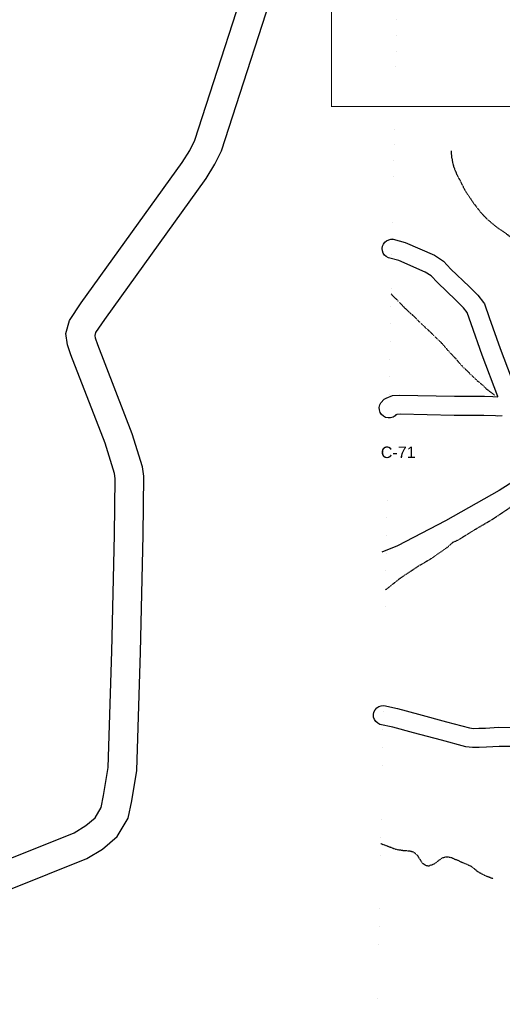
# Model space of a CAD drawing. Header units: feet. Extents: x -1605449 to -1594075, y -1717250 to -1708479.
# Tile 3 of 97: x -1603948 to -1603528, y -1714718 to -1713862. Entities that reach past the tile are written whole.
import ezdxf
from ezdxf.enums import TextEntityAlignment as Align

# ---------------------------------------------------------------- set-up
doc = ezdxf.new("R2010")
doc.units = ezdxf.units.FT
doc.header["$MEASUREMENT"] = 0
doc.linetypes.add('rr2', pattern=[0])
doc.linetypes.add('stream', pattern=[1.4, 0.7, -0.1, 0.1, -0.1, 0.1, -0.1, 0.1, -0.1])
for name, color, linetype in [('COUNTY-LINE', 5, 'Continuous'), ('COUNTY-RD', 7, 'Continuous'), ('CR-TEXT', 7, 'Continuous'), ('RAILROAD', 1, 'rr2'), ('STATE_FEDERAL-RT', 2, 'Continuous'), ('TWP-RD', 6, 'Continuous'), ('WATERWAY', 14, 'stream')]:
    doc.layers.add(name, color=color, linetype=linetype)
doc.layers.add('SH_VPort', color=5, linetype='Continuous', plot=False)
doc.styles.add('ARIAL', font='arial.ttf')

msp = doc.modelspace()

# ---------------------------------------------------------------- linework, layer by layer
at = {"layer": 'COUNTY-LINE', "const_width": 0.00333, "flags": 128}
msp.add_lwpolyline([(-1604157.91, -1715289.66), (-1603827.81, -1715296.33), (-1603666.48, -1715301.11), (-1603647.67, -1715301.67), (-1603632.33, -1714476.83), (-1603624.66, -1714071.16), (-1603622.62, -1713975.68), (-1603622.62, -1713975.68), (-1603616.65, -1713696.02), (-1603614.65, -1713596.75), (-1603606.41, -1713300.79), (-1603606.41, -1713300.79), (-1603600.43, -1713069.97), (-1603588.26, -1712629.7), (-1603581.26, -1712331.68), (-1603573.32, -1711971.7), (-1603573.32, -1711971.7), (-1603568.92, -1711747.98), (-1603585.92, -1711747.32), (-1603576.26, -1711399.77)], dxfattribs=at)
at = {"layer": 'COUNTY-RD'}
for points in [[(-1603534.27, -1714206.34), (-1603544.41, -1714205.84), (-1603570.21, -1714205.84), (-1603617.35, -1714204.83), (-1603620.29, -1714205.07), (-1603620.99, -1714205.33), (-1603621.67, -1714206.08), (-1603623.52, -1714207.26), (-1603625.61, -1714207.93), (-1603627.8, -1714208.03), (-1603629.95, -1714207.56), (-1603631.9, -1714206.55), (-1603633.51, -1714205.07), (-1603634.7, -1714203.22), (-1603635.36, -1714201.13), (-1603635.46, -1714198.94), (-1603634.99, -1714196.79), (-1603633.98, -1714194.84), (-1603631.26, -1714191.87), (-1603629.61, -1714190.75), (-1603623.93, -1714188.65), (-1603617.85, -1714188.15), (-1603570.03, -1714189.18), (-1603544, -1714189.17), (-1603536.72, -1714189.53)], [(-1603536.72, -1714189.53), (-1603532.41, -1714189.74), (-1603532.27, -1714189.74)], [(-1603528.46, -1714206.18), (-1603532.26, -1714206.44), (-1603534.27, -1714206.34)]]:
    msp.add_lwpolyline(points, dxfattribs=at)
at = {"layer": 'RAILROAD', "ltscale": 0.333, "flags": 128}
msp.add_lwpolyline([(-1602628.27, -1713125.34), (-1602638.76, -1713134.84), (-1602674.96, -1713177.2), (-1602703.63, -1713219.9), (-1602738.47, -1713265.26), (-1602766.14, -1713307.28), (-1602795.48, -1713351.64), (-1602827.98, -1713396), (-1602866.99, -1713438.53), (-1602910.82, -1713464.05), (-1602953.83, -1713504.07), (-1602980.17, -1713547.1), (-1602998.17, -1713590.25), (-1603012.55, -1713632.65), (-1603032.88, -1713675.88), (-1603046.39, -1713720.95), (-1603064.05, -1713765.68), (-1603079.89, -1713811.41), (-1603098.39, -1713853.97), (-1603119.55, -1713899.2), (-1603138.39, -1713943.93), (-1603161.72, -1713991.33), (-1603188.72, -1714033.56), (-1603230.22, -1714076.96), (-1603273.23, -1714110.34), (-1603315.39, -1714133.2), (-1603360.56, -1714157.74), (-1603402.9, -1714180.61), (-1603445.56, -1714212.99), (-1603488.4, -1714244.2), (-1603531.07, -1714271.07), (-1603577.9, -1714297.44), (-1603619.57, -1714319.3), (-1603633.24, -1714324.81)], dxfattribs=at)
at = {"layer": 'SH_VPort', "color": 30, "const_width": 1}
msp.add_lwpolyline([(-1603677.08, -1712917.16), (-1602657.08, -1712917.16), (-1602657.08, -1713937.16), (-1603677.08, -1713937.16)], close=True, dxfattribs=at)
at = {"layer": 'STATE_FEDERAL-RT', "flags": 128}
for points in [[(-1603868.12, -1714411.06), (-1603865.85, -1714309.62), (-1603865.24, -1714260.59), (-1603865.92, -1714256.31), (-1603873.98, -1714229.96), (-1603903.79, -1714153.14), (-1603906.76, -1714144.53), (-1603908.08, -1714134.6), (-1603905.02, -1714123.31), (-1603894.69, -1714108.09), (-1603806.94, -1713985.99), (-1603800.29, -1713975.38), (-1603795.92, -1713966.42), (-1603740.08, -1713793.6), (-1603736.6, -1713787.18), (-1603725.88, -1713781.3), (-1603677.67, -1713779.9), (-1603673.59, -1713779.05), (-1603668.22, -1713776.78), (-1603660.26, -1713770.92), (-1603648.82, -1713762.87), (-1603624.27, -1713748.64)], [(-1603868.12, -1714411.06), (-1603865.85, -1714309.62), (-1603865.24, -1714260.59), (-1603865.92, -1714256.31), (-1603873.98, -1714229.96), (-1603903.79, -1714153.14), (-1603906.76, -1714144.53), (-1603908.08, -1714134.6), (-1603905.02, -1714123.31), (-1603894.69, -1714108.09), (-1603806.94, -1713985.99), (-1603800.29, -1713975.38), (-1603795.92, -1713966.42), (-1603740.08, -1713793.6), (-1603736.6, -1713787.18), (-1603725.88, -1713781.3), (-1603677.67, -1713779.9), (-1603673.59, -1713779.05), (-1603668.22, -1713776.78), (-1603660.26, -1713770.92), (-1603648.82, -1713762.87), (-1603624.27, -1713748.64)], [(-1603843.13, -1714411.62), (-1603840.86, -1714310.06), (-1603840.21, -1714258.76), (-1603841.51, -1714250.66), (-1603850.35, -1714221.77), (-1603880.31, -1714144.53), (-1603882.31, -1714138.75), (-1603882.63, -1714136.29), (-1603881.98, -1714133.88), (-1603874.19, -1714122.41), (-1603786.17, -1713999.94), (-1603778.39, -1713987.52), (-1603772.67, -1713975.78), (-1603717.84, -1713806.08), (-1603674.75, -1713804.82), (-1603666.13, -1713803.03), (-1603655.77, -1713798.67), (-1603645.65, -1713791.21), (-1603635.33, -1713783.95), (-1603611.73, -1713770.27)], [(-1604366.77, -1715286.75), (-1604351.31, -1715236.55), (-1604319.62, -1715140.25), (-1604301.44, -1715083.83), (-1604290.27, -1715049.11), (-1604281.16, -1715023.02), (-1604270.19, -1715002.27), (-1604249.34, -1714966.37), (-1604188.06, -1714866.53), (-1604118.06, -1714748.02), (-1604085.98, -1714696.04), (-1604063, -1714665.39), (-1604045.61, -1714647.74), (-1604025.65, -1714630.65), (-1604004.6, -1714614.82), (-1603968.34, -1714595.78), (-1603901.05, -1714568.71), (-1603890.74, -1714562.58), (-1603882.76, -1714555.8), (-1603877.49, -1714546.87), (-1603875.26, -1714536.3), (-1603871.36, -1714512.14), (-1603868.12, -1714410.94)], [(-1604340.71, -1715287.08), (-1604327.49, -1715244.14), (-1604295.85, -1715148), (-1604277.64, -1715091.49), (-1604266.57, -1715057.06), (-1604258.17, -1715033.04), (-1604248.32, -1715014.39), (-1604227.87, -1714979.19), (-1604166.64, -1714879.43), (-1604096.65, -1714760.95), (-1604065.3, -1714710.13), (-1604044, -1714681.73), (-1604028.55, -1714666.04), (-1604009.99, -1714650.16), (-1603991.19, -1714636.02), (-1603957.83, -1714618.5), (-1603889.94, -1714591.18), (-1603876.16, -1714583), (-1603863.37, -1714572.13), (-1603853.87, -1714556.03), (-1603850.68, -1714540.87), (-1603846.43, -1714514.54), (-1603843.13, -1714411.74)]]:
    msp.add_lwpolyline(points, dxfattribs=at)
at = {"layer": 'TWP-RD'}
for points in [[(-1603532.27, -1714189.74), (-1603532.41, -1714189.32), (-1603545.86, -1714153.38), (-1603555.62, -1714126.28), (-1603559.1, -1714116.23), (-1603562.13, -1714112.42), (-1603568.97, -1714105.68), (-1603584.88, -1714090.33), (-1603590.44, -1714084.55), (-1603595.45, -1714081.17), (-1603618.5, -1714071.19), (-1603627.57, -1714068.76), (-1603629.34, -1714067.78), (-1603630.83, -1714066.41), (-1603631.95, -1714064.72), (-1603632.63, -1714062.82), (-1603632.83, -1714060.8), (-1603632.55, -1714058.8), (-1603631.79, -1714056.92), (-1603630.61, -1714055.28), (-1603629.07, -1714053.97), (-1603627.26, -1714053.06), (-1603625.28, -1714052.62), (-1603623.26, -1714052.66), (-1603613, -1714055.41), (-1603587.41, -1714066.49), (-1603579.65, -1714071.72), (-1603573.08, -1714078.55), (-1603557.34, -1714093.74), (-1603549.7, -1714101.27), (-1603544.73, -1714107.54), (-1603544.05, -1714108.77), (-1603539.91, -1714120.72), (-1603530.22, -1714147.63), (-1603517.63, -1714181.26)], [(-1603514.55, -1714493.88), (-1603531.15, -1714493.67), (-1603542.15, -1714494.4), (-1603548.58, -1714494.62), (-1603554.32, -1714494.66), (-1603560.14, -1714494.08), (-1603581.22, -1714488.36), (-1603605.7, -1714481.83), (-1603623.55, -1714476.84), (-1603634.86, -1714474.55), (-1603636.83, -1714473.58), (-1603638.47, -1714472.13), (-1603639.69, -1714470.3), (-1603640.39, -1714468.22), (-1603640.52, -1714466.03), (-1603640.09, -1714463.88), (-1603639.11, -1714461.91), (-1603637.66, -1714460.27), (-1603635.83, -1714459.05), (-1603633.75, -1714458.35), (-1603631.56, -1714458.22), (-1603619.65, -1714460.62), (-1603601.31, -1714465.75), (-1603576.89, -1714472.26), (-1603557.1, -1714477.63), (-1603553.55, -1714477.99), (-1603548.92, -1714477.96), (-1603542.99, -1714477.75), (-1603531.6, -1714477), (-1603513.43, -1714477.23)]]:
    msp.add_lwpolyline(points, dxfattribs=at)
at = {"layer": 'WATERWAY', "ltscale": 0.5, "flags": 128}
for points in [[(-1603572.22, -1713982.04), (-1603572.78, -1713975.73)], [(-1603572.22, -1713982.04), (-1603571.83, -1713985.56), (-1603570.89, -1713989.21), (-1603569.62, -1713992.52), (-1603568, -1713996.49), (-1603566.58, -1713999.29), (-1603565.18, -1714001.59), (-1603563.93, -1714004.4), (-1603562.51, -1714007.03), (-1603561.1, -1714009.67), (-1603559.51, -1714012.46), (-1603557.78, -1714014.76), (-1603556.21, -1714017.05), (-1603554.63, -1714019.52), (-1603553.06, -1714021.81), (-1603547.33, -1714029.18), (-1603545.26, -1714031.29), (-1603543.19, -1714033.57), (-1603540.96, -1714035.69), (-1603538.73, -1714037.63), (-1603536.67, -1714039.41), (-1603534.62, -1714041.03), (-1603532.56, -1714042.64), (-1603530.52, -1714044.09), (-1603528.65, -1714045.21), (-1603526.25, -1714046.98), (-1603524.21, -1714048.43), (-1603521.99, -1714050.04), (-1603519.6, -1714051.81), (-1603517.04, -1714053.41), (-1603514.83, -1714054.69), (-1603513.29, -1714055.82), (-1603511.92, -1714057.12), (-1603510.38, -1714058.41), (-1603508.83, -1714059.87), (-1603506.94, -1714061.66), (-1603504.86, -1714064.11), (-1603502.14, -1714065.87), (-1603500.25, -1714067.49), (-1603498.19, -1714069.44), (-1603495.45, -1714071.71), (-1603492.55, -1714073.8), (-1603489.65, -1714075.73), (-1603485.05, -1714078.77), (-1603483.17, -1714080.06), (-1603481.3, -1714081.35), (-1603479.77, -1714082.14), (-1603477.73, -1714083.42), (-1603476.19, -1714084.72), (-1603474.15, -1714085.66), (-1603472.28, -1714086.95), (-1603471.85, -1714087.21)], [(-1603625.19, -1714100.25), (-1603612.61, -1714113.03), (-1603610.89, -1714114.66), (-1603609, -1714116.44), (-1603607.12, -1714118.06), (-1603605.06, -1714119.84), (-1603602.82, -1714122.29), (-1603600.07, -1714124.89), (-1603597.32, -1714127.49), (-1603594.4, -1714130.25), (-1603590.79, -1714133.66), (-1603583.74, -1714140.48), (-1603581.67, -1714142.6), (-1603579.77, -1714144.55), (-1603578.21, -1714146.51), (-1603576.66, -1714148.31), (-1603575.1, -1714150.11), (-1603573.72, -1714151.57), (-1603572.34, -1714152.87), (-1603571.14, -1714154.18), (-1603569.76, -1714155.48), (-1603568.38, -1714157.11), (-1603566.64, -1714159.4), (-1603564.4, -1714161.85), (-1603562.15, -1714164.29), (-1603559.92, -1714166.24), (-1603557.86, -1714168.19), (-1603556.31, -1714169.81), (-1603554.59, -1714171.44), (-1603552.87, -1714173.06), (-1603551.32, -1714174.69), (-1603549.26, -1714176.47), (-1603547.89, -1714177.6), (-1603546.87, -1714178.41), (-1603546.01, -1714179.06), (-1603545.15, -1714179.87), (-1603544.12, -1714181.01), (-1603542.74, -1714182.31), (-1603541.03, -1714183.77), (-1603539.49, -1714184.9), (-1603537.95, -1714186.02), (-1603536.42, -1714187.15), (-1603535.17, -1714188.2)], [(-1603629.91, -1714357.5), (-1603619.99, -1714349.56), (-1603618.03, -1714348), (-1603615.57, -1714346.26), (-1603613.12, -1714344.52), (-1603610.16, -1714342.6), (-1603607.21, -1714340.68), (-1603604.42, -1714338.94), (-1603601.96, -1714337.2), (-1603599.33, -1714335.62), (-1603596.21, -1714333.86), (-1603594.4, -1714332.64), (-1603592.59, -1714331.76), (-1603590.95, -1714330.71), (-1603589.14, -1714329.66), (-1603587.18, -1714328.1), (-1603584.72, -1714326.36), (-1603582.1, -1714324.62), (-1603579.47, -1714322.87), (-1603577.02, -1714321.13), (-1603574.57, -1714319.06), (-1603571.31, -1714316.13), (-1603566.52, -1714313.99), (-1603562.91, -1714311.72), (-1603551.91, -1714304.9), (-1603548.29, -1714302.8), (-1603544.84, -1714300.7), (-1603541.72, -1714298.94), (-1603539.09, -1714297.36), (-1603536.62, -1714295.96), (-1603534.32, -1714294.39), (-1603531.7, -1714292.81), (-1603529.73, -1714291.26), (-1603527.76, -1714290.03), (-1603525.96, -1714288.65), (-1603524.16, -1714287.59), (-1603522.52, -1714286.38), (-1603520.72, -1714285.16), (-1603518.75, -1714283.94), (-1603516.78, -1714282.54), (-1603514.98, -1714281.16), (-1603512.69, -1714279.59), (-1603510.4, -1714277.86), (-1603507.43, -1714276.27), (-1603505.29, -1714275.04), (-1603503.16, -1714273.81), (-1603501.03, -1714272.25), (-1603498.41, -1714270.34), (-1603495.78, -1714268.76), (-1603493.89, -1714267.75)], [(-1603634.22, -1714578.12), (-1603621.45, -1714582.91), (-1603619.93, -1714583.21), (-1603618.75, -1714583.67), (-1603617.25, -1714583.63), (-1603615.06, -1714584.07), (-1603613.72, -1714584.2), (-1603612.72, -1714584.18), (-1603611.88, -1714584.32), (-1603610.7, -1714584.46), (-1603608.86, -1714584.57), (-1603607.85, -1714584.88), (-1603606.84, -1714585.02), (-1603606, -1714585.33), (-1603604.46, -1714586.46), (-1603602.92, -1714587.75), (-1603602.05, -1714588.9), (-1603600.99, -1714590.87), (-1603600.13, -1714591.85), (-1603599.42, -1714593.17), (-1603598.55, -1714594.48), (-1603597.69, -1714595.3), (-1603596.49, -1714596.1), (-1603595.64, -1714596.74), (-1603594.62, -1714597.22), (-1603593.78, -1714597.36), (-1603592.44, -1714597.49), (-1603588.14, -1714596.04), (-1603586.98, -1714595.5), (-1603586, -1714594.64), (-1603584.86, -1714593.77), (-1603584.04, -1714593.08), (-1603583.23, -1714592.39), (-1603582.24, -1714591.86), (-1603581.26, -1714591), (-1603579.78, -1714590.29), (-1603578.95, -1714590.1), (-1603577.95, -1714589.74), (-1603576.45, -1714589.7), (-1603575.28, -1714589.83), (-1603574.1, -1714589.97), (-1603572.42, -1714590.42), (-1603570.72, -1714591.38), (-1603569.37, -1714591.84), (-1603567.85, -1714592.3), (-1603566.49, -1714592.94), (-1603565.48, -1714593.41), (-1603563.95, -1714594.2), (-1603562.43, -1714594.83), (-1603560.91, -1714595.46), (-1603559.22, -1714596.08), (-1603557.52, -1714597.03), (-1603555.65, -1714597.82), (-1603554.28, -1714598.95), (-1603552.4, -1714600.4), (-1603550.86, -1714601.7), (-1603549.15, -1714602.99), (-1603547.29, -1714603.77), (-1603546.1, -1714604.58), (-1603544.23, -1714605.53), (-1603542.54, -1714606.32), (-1603540.68, -1714606.93), (-1603539.5, -1714607.4), (-1603538.31, -1714608.04), (-1603537.47, -1714608.18), (-1603537.13, -1714608.34), (-1603536.97, -1714608.17), (-1603536.46, -1714608.32)]]:
    msp.add_lwpolyline(points, dxfattribs=at)

# ---------------------------------------------------------------- texts
at = {"layer": 'CR-TEXT', "style": 'ARIAL'}
msp.add_text('C-71', height=10, dxfattribs=at).set_placement((-1603634.12, -1714245.94), align=Align.BOTTOM_LEFT)

doc.saveas('drawing.dxf')
